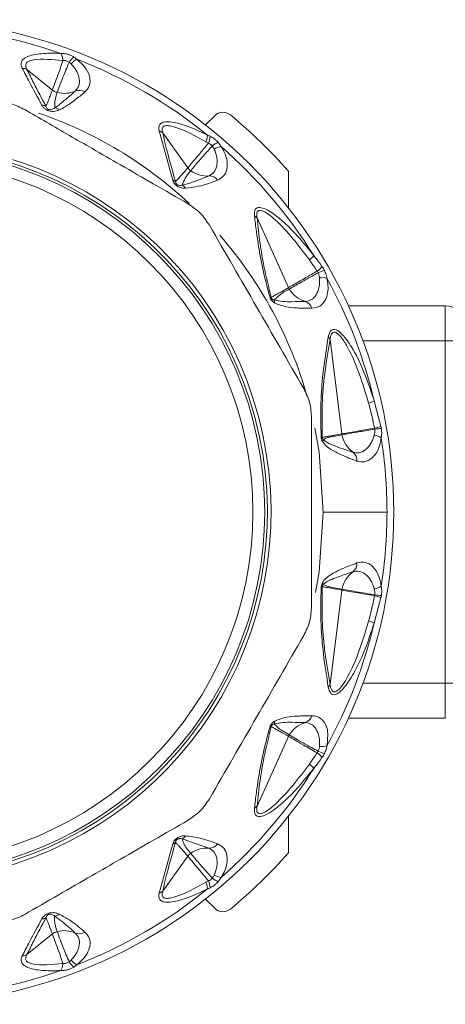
# Model space of a CAD drawing. Header units: millimetres. Extents: x -447 to 1924, y -61 to 422.
# Tile 14 of 60: x -81 to -63, y 379 to 421. Entities that reach past the tile are written whole.
import ezdxf

# ---------------------------------------------------------------- set-up
doc = ezdxf.new("R2010")
doc.units = ezdxf.units.MM

# ---------------------------------------------------------------- blocks, each defined once
blk = doc.blocks.new('Drawing View1')
at = {"color": 7, "linetype": 'Continuous', "lineweight": 18}
for p, q in [((124.67, 9.263), (123.587, 10.142)), ((131.197, 7.776), (131.59, 8.17)), ((129.801, 5.425), (129.221, 7.521)), ((130.445, 5.946), (129.374, 7.434)), ((134.732, 4.241), (134.732, 5.804)), ((134.737, 0.835), (133.394, 3.81)), ((137.288, 0.065), (141.421, 0.065)), ((141.421, 0.065), (141.421, -1.435)), ((137.014, -5.406), (136.508, -1.372)), ((137.911, -1.435), (141.421, -1.435)), ((142.221, -1.435), (141.421, -1.435)), ((141.421, -1.435), (141.421, -16.035)), ((138.387, -3.997), (138.68, -5.084)), ((136.221, -8.735), (138.936, -8.735)), ((136.508, -16.098), (137.014, -12.064)), ((138.68, -12.386), (138.387, -13.473)), ((137.911, -16.035), (141.421, -16.035)), ((141.421, -16.035), (141.421, -17.535)), ((142.221, -16.035), (141.421, -16.035)), ((137.288, -17.535), (141.421, -17.535)), ((134.737, -18.305), (133.394, -21.28)), ((134.732, -23.274), (134.732, -21.711)), ((131.341, -23.071), (130.208, -22.679)), ((129.801, -22.895), (129.221, -24.991)), ((130.445, -23.416), (129.374, -24.904)), ((131.59, -25.64), (131.197, -25.246)), ((124.67, -26.733), (123.587, -27.612))]:
    blk.add_line(p, q, dxfattribs=at)
at = {"color": 7, "linetype": 'Continuous', "lineweight": 18, "flags": 128}
for points in [[(136.221, -8.735), (136.038, -6.173), (135.861, -5.153)], [(135.889, -12.175), (136.038, -11.297), (136.221, -8.735)]]:
    blk.add_lwpolyline(points, dxfattribs=at)
at = {"color": 7, "linetype": 'Continuous', "lineweight": 18}
for radius in [15.5, 15]:
    blk.add_circle((118.221, -8.735), radius, dxfattribs=at)
for centre, radius, start, end in [((118.221, -8.735), 21, 270, 180), ((118.221, -8.735), 20.715, 70.7909, 88.7924), ((126.171, 9.961), 0.925, 129.5889, 148.2249), ((126.055, 9.896), 0.761, 116.5758, 140.5903), ((118.221, -8.735), 20.715, 50.9198, 68.7924), ((123.376, 9.751), 0.444, 61.635, 88.6537), ((125.809, 8.802), 0.452, 57.0824, 111.0736), ((125.172, 10.284), 1.162, 255.3904, 294.1143), ((124.207, 8.208), 0.417, 63.1273, 87.8975), ((124.719, 8.079), 0.427, 53.4449, 82.7909), ((118.221, -8.735), 18, 46.9592, 71.0059), ((131.944, 7.816), 0.5, 50.3376, 135), ((118.221, -8.735), 22, 41.3647, 50.3376), ((129.093, 7.118), 0.423, 48.3487, 72.4435), ((130.476, 7.37), 0.805, 337.352, 358.2718), ((130.6, 7.335), 0.796, 335.0575, 357.1112), ((118.221, -8.735), 15.768, 285, 105), ((118.221, -8.735), 15.612, 285, 105), ((132.224, 6.037), 1.116, 116.1355, 131.2401), ((131.955, 6.093), 0.761, 96.5757, 120.5903), ((118.221, -8.735), 20.715, 31.8676, 48.7924), ((131.258, 6.765), 1.168, 233.8038, 274.0521), ((131.349, 5.149), 0.452, 37.0824, 91.0736), ((129.693, 5.069), 0.372, 51.6841, 73.0823), ((129.992, 4.856), 0.413, 31.8044, 58.5199), ((133.108, 3.56), 0.379, 41.0953, 61.7317), ((118.221, -8.735), 18, 15.8753, 40.9986), ((134.711, 3.129), 1.441, 309.5516, 319.9201), ((135.049, 2.809), 1.559, 305.5589, 316.1412), ((137.098, -0.733), 2.461, 109.8898, 116.5421), ((136.198, 0.502), 0.761, 76.5756, 100.5902), ((118.221, -8.735), 20.715, 13.2231, 28.7924), ((133.884, 0.22), 0.238, 59.937, 76.7519), ((135.778, 1.379), 1.177, 211.0277, 253.9434), ((133.81, 0.158), 0.344, 3.5806, 24.3894), ((135.306, -0.179), 0.452, 17.0824, 71.0736), ((141.421, -0.735), 0.8, 0, 90), ((136.172, -1.529), 0.371, 24.9775, 45.1315), ((137.475, -2.025), 2.173, 288.1662, 294.8225), ((137.537, -5.341), 0.527, 187.1471, 190.9644), ((138.181, -5.234), 1.179, 190.1165, 233.9079), ((138.273, -6.204), 0.761, 56.5758, 80.5903), ((137.745, -2.237), 2.997, 282.7357, 288.1829), ((139.108, -9.976), 4.825, 94.8986, 98.2754), ((136.066, -5.761), 0.241, 62.5119, 75.0672), ((135.943, -5.601), 0.274, 332.8552, 351.1806), ((118.221, -8.735), 20.715, 0, 8.7924), ((137.202, -6.538), 0.452, 357.0824, 51.0736), ((118.221, -8.735), 20.715, 351.2076, 0), ((137.202, -10.932), 0.452, 308.9264, 2.9176), ((138.181, -12.237), 1.179, 126.0921, 169.8835), ((135.943, -11.87), 0.274, 8.8197, 27.1446), ((136.066, -11.709), 0.241, 284.9328, 297.4882), ((137.537, -12.13), 0.527, 169.0389, 172.8561), ((138.273, -11.266), 0.761, 279.4098, 303.4244), ((137.745, -15.234), 2.997, 71.8172, 77.2643), ((139.108, -7.494), 4.825, 261.7246, 265.1014), ((137.475, -15.446), 2.173, 65.1775, 71.8338), ((118.221, -8.735), 20.715, 331.2076, 346.7769), ((136.172, -15.941), 0.371, 314.8685, 335.0225), ((135.306, -17.292), 0.452, 288.9264, 342.9176), ((133.884, -17.69), 0.238, 283.2482, 300.0631), ((133.81, -17.628), 0.344, 335.6121, 356.4181), ((135.778, -18.85), 1.177, 106.0566, 148.9724), ((135.217, -18.522), 0.527, 148.0752, 155.7129), ((136.198, -17.972), 0.761, 259.4097, 283.4244), ((135.049, -20.279), 1.559, 43.8593, 54.4406), ((137.098, -16.738), 2.461, 243.4578, 250.1102), ((118.221, -8.735), 20.715, 311.2076, 328.1324), ((134.711, -20.599), 1.441, 40.0799, 50.4484), ((133.108, -21.03), 0.379, 298.2682, 318.9047), ((129.992, -22.327), 0.413, 301.4786, 328.1961), ((129.693, -22.539), 0.372, 286.9177, 308.3159), ((131.258, -24.235), 1.168, 85.9479, 126.1962), ((131.349, -22.619), 0.452, 268.9264, 322.9176), ((118.221, -8.735), 22, 309.6624, 318.6353), ((132.224, -23.507), 1.116, 228.7599, 243.8644), ((131.955, -23.564), 0.761, 239.4098, 263.4244), ((130.476, -24.84), 0.805, 1.7282, 22.648), ((130.6, -24.805), 0.796, 2.889, 24.9426), ((118.221, -8.735), 20.715, 291.2076, 309.0802), ((129.093, -24.588), 0.423, 287.5565, 311.6513), ((124.719, -25.549), 0.427, 277.2081, 306.5557), ((131.944, -25.286), 0.5, 225, 309.6624), ((124.207, -25.678), 0.417, 272.1025, 296.8728), ((125.172, -27.754), 1.162, 65.8857, 104.6096), ((125.809, -26.272), 0.452, 248.9264, 302.9176), ((123.376, -27.222), 0.444, 271.3463, 298.365), ((126.171, -27.431), 0.925, 211.775, 230.411), ((126.055, -27.367), 0.761, 219.4098, 243.4244), ((118.221, -8.735), 20.715, 271.2076, 289.209)]:
    blk.add_arc(centre, radius, start, end, dxfattribs=at)
for points, knots in [([(123.386, 10.195), (123.364, 10.249), (123.321, 10.357), (123.353, 10.508), (123.482, 10.638), (123.805, 10.775), (124.347, 10.843), (124.816, 10.832), (125.037, 10.827)], [0, 0, 0, 0, 0.1036523, 0.2038498, 0.3141847, 0.4406615, 0.7373736, 1, 1, 1, 1]), ([(123.587, 10.142), (123.563, 10.19), (123.517, 10.283), (123.539, 10.408), (123.656, 10.501), (124.13, 10.62), (124.671, 10.564), (125.12, 10.518)], [0, 0, 0, 0, 0.097572, 0.186101, 0.286324, 0.407959, 1, 1, 1, 1]), ([(124.67, 9.263), (124.701, 9.348), (124.758, 9.503), (124.915, 9.935), (125.046, 10.306), (125.12, 10.518)], [0, 0, 0, 0, 0.342164, 0.623264, 1, 1, 1, 1]), ([(125.037, 10.827), (125.06, 10.779), (125.102, 10.693), (125.115, 10.572), (125.12, 10.518)], [0, 0, 0, 0, 0.559299, 1, 1, 1, 1]), ([(125.037, 10.827), (125.085, 10.826), (125.18, 10.825), (125.328, 10.79), (125.466, 10.739), (125.542, 10.696), (125.582, 10.674)], [0, 0, 0, 0, 0.273675, 0.544486, 0.766897, 1, 1, 1, 1]), ([(125.12, 10.518), (125.142, 10.521), (125.186, 10.526), (125.258, 10.513), (125.326, 10.488), (125.365, 10.462), (125.385, 10.448)], [0, 0, 0, 0, 0.255573, 0.503234, 0.749597, 1, 1, 1, 1]), ([(125.582, 10.674), (125.608, 10.657), (125.655, 10.626), (125.697, 10.592), (125.715, 10.577)], [0, 0, 0, 0, 0.55931, 1, 1, 1, 1]), ([(125.715, 10.577), (125.834, 10.472), (126.101, 10.238), (126.285, 9.83), (126.289, 9.447), (126.128, 9.264), (126.055, 9.181)], [0, 0, 0, 0, 0.209172, 0.469256, 0.760695, 1, 1, 1, 1]), ([(124.222, 8.625), (124.041, 8.954), (123.749, 9.485), (123.486, 9.999), (123.386, 10.195)], [0, 0, 0, 0, 0.620107, 1, 1, 1, 1]), ([(124.395, 8.58), (124.22, 8.907), (123.937, 9.435), (123.683, 9.947), (123.587, 10.142)], [0, 0, 0, 0, 0.619883, 1, 1, 1, 1]), ([(124.879, 9.159), (124.907, 9.241), (124.963, 9.398), (125.126, 9.842), (125.291, 10.23), (125.385, 10.448)], [0, 0, 0, 0, 0.321949, 0.6179, 1, 1, 1, 1]), ([(125.385, 10.448), (125.401, 10.436), (125.43, 10.414), (125.456, 10.39), (125.467, 10.38)], [0, 0, 0, 0, 0.555851, 1, 1, 1, 1]), ([(125.467, 10.38), (125.515, 10.327), (125.613, 10.22), (125.747, 9.996), (125.838, 9.724), (125.822, 9.432), (125.705, 9.293), (125.647, 9.223)], [0, 0, 0, 0, 0.117159, 0.239896, 0.491308, 0.745636, 1, 1, 1, 1]), ([(124.395, 8.58), (124.417, 8.627), (124.461, 8.721), (124.523, 8.878), (124.593, 9.058), (124.643, 9.191), (124.67, 9.263)], [0, 0, 0, 0, 0.21465, 0.427263, 0.688154, 1, 1, 1, 1]), ([(124.879, 9.159), (124.837, 9.173), (124.761, 9.196), (124.698, 9.242), (124.67, 9.263)], [0, 0, 0, 0, 0.559728, 1, 1, 1, 1]), ([(124.772, 8.503), (124.769, 8.601), (124.762, 8.815), (124.838, 9.038), (124.879, 9.159)], [0, 0, 0, 0, 0.455709, 1, 1, 1, 1]), ([(125.647, 9.223), (125.526, 9.115), (125.346, 8.954), (125.112, 8.757), (124.944, 8.622), (124.83, 8.543), (124.772, 8.503)], [0, 0, 0, 0, 0.425602, 0.634107, 0.812726, 1, 1, 1, 1]), ([(126.055, 9.181), (125.917, 9.067), (125.712, 8.896), (125.426, 8.688), (125.212, 8.543), (125.055, 8.463), (124.973, 8.422)], [0, 0, 0, 0, 0.420929, 0.628617, 0.808166, 1, 1, 1, 1]), ([(123.49, 8.43), (123.8, 8.251), (124.429, 7.888), (125.395, 7.331), (126.446, 6.724), (127.641, 6.033), (129.009, 5.244), (129.96, 4.695), (130.452, 4.411)], [0, 0, 0, 0, 0.135419, 0.274991, 0.415244, 0.585607, 0.785782, 1, 1, 1, 1]), ([(124.973, 8.422), (124.931, 8.405), (124.855, 8.374), (124.724, 8.35), (124.594, 8.353), (124.465, 8.389), (124.359, 8.453), (124.278, 8.534), (124.242, 8.593), (124.222, 8.625)], [0, 0, 0, 0, 0.1952, 0.351587, 0.494569, 0.605688, 0.718068, 0.846595, 1, 1, 1, 1]), ([(124.772, 8.503), (124.732, 8.475), (124.682, 8.44), (124.588, 8.421), (124.54, 8.422), (124.504, 8.433), (124.483, 8.442), (124.465, 8.454), (124.438, 8.48), (124.412, 8.523), (124.401, 8.559), (124.395, 8.58)], [0, 0, 0, 0, 0.3888533, 0.4911394, 0.5781016, 0.6070597, 0.6356285, 0.6659115, 0.7003157, 0.8247631, 1, 1, 1, 1]), ([(129.221, 7.521), (129.211, 7.583), (129.192, 7.703), (129.263, 7.84), (129.429, 7.915), (129.794, 7.917), (130.439, 7.74), (130.978, 7.487), (131.28, 7.345)], [0, 0, 0, 0, 0.0942, 0.182499, 0.278775, 0.389657, 0.657979, 1, 1, 1, 1]), ([(129.374, 7.434), (129.361, 7.491), (129.341, 7.573), (129.362, 7.657), (129.396, 7.703), (129.452, 7.735), (129.562, 7.755), (129.863, 7.712), (130.446, 7.481), (130.937, 7.213), (131.218, 7.06)], [0, 0, 0, 0, 0.088148, 0.127362, 0.165638, 0.20809, 0.253003, 0.357761, 0.633199, 1, 1, 1, 1]), ([(129.924, 5.361), (129.812, 5.744), (129.603, 6.457), (129.447, 7.126), (129.374, 7.434)], [0, 0, 0, 0, 0.53826, 1, 1, 1, 1]), ([(131.28, 7.345), (131.301, 7.336), (131.34, 7.32), (131.378, 7.302), (131.395, 7.295)], [0, 0, 0, 0, 0.558376, 1, 1, 1, 1]), ([(131.395, 7.295), (131.453, 7.263), (131.543, 7.214), (131.657, 7.119), (131.707, 7.065), (131.732, 7.038)], [0, 0, 0, 0, 0.482193, 0.740263, 1, 1, 1, 1]), ([(130.445, 5.946), (130.493, 6.003), (130.579, 6.105), (130.773, 6.337), (131.007, 6.617), (131.2, 6.852), (131.321, 6.999)], [0, 0, 0, 0, 0.28629, 0.510661, 0.69222, 1, 1, 1, 1]), ([(130.569, 5.823), (130.617, 5.882), (130.703, 5.986), (130.904, 6.222), (131.145, 6.505), (131.356, 6.733), (131.488, 6.876)], [0, 0, 0, 0, 0.287161, 0.511571, 0.692984, 1, 1, 1, 1]), ([(131.218, 7.06), (131.237, 7.049), (131.272, 7.029), (131.306, 7.008), (131.321, 6.999)], [0, 0, 0, 0, 0.557314, 1, 1, 1, 1]), ([(131.321, 6.999), (131.356, 6.984), (131.42, 6.955), (131.467, 6.901), (131.488, 6.876)], [0, 0, 0, 0, 0.541687, 1, 1, 1, 1]), ([(131.568, 6.749), (131.595, 6.683), (131.65, 6.549), (131.7, 6.293), (131.692, 6.006), (131.577, 5.737), (131.42, 5.646), (131.341, 5.601)], [0, 0, 0, 0, 0.117118, 0.239833, 0.491188, 0.745502, 1, 1, 1, 1]), ([(131.488, 6.876), (131.506, 6.852), (131.536, 6.81), (131.558, 6.767), (131.568, 6.749)], [0, 0, 0, 0, 0.574767, 1, 1, 1, 1]), ([(131.868, 6.849), (131.921, 6.759), (132.037, 6.564), (132.122, 6.26), (132.136, 5.927), (132.026, 5.601), (131.818, 5.483), (131.71, 5.421)], [0, 0, 0, 0, 0.136663, 0.294577, 0.479617, 0.72985, 1, 1, 1, 1]), ([(131.732, 7.038), (131.762, 7.002), (131.814, 6.94), (131.852, 6.876), (131.868, 6.849)], [0, 0, 0, 0, 0.579744, 1, 1, 1, 1]), ([(129.924, 5.361), (129.962, 5.4), (130.04, 5.479), (130.159, 5.615), (130.295, 5.77), (130.392, 5.884), (130.445, 5.946)], [0, 0, 0, 0, 0.2134593, 0.4293792, 0.6901911, 1, 1, 1, 1]), ([(130.569, 5.823), (130.543, 5.843), (130.496, 5.879), (130.461, 5.926), (130.445, 5.946)], [0, 0, 0, 0, 0.559847, 1, 1, 1, 1]), ([(130.208, 5.209), (130.244, 5.31), (130.324, 5.529), (130.483, 5.72), (130.569, 5.823)], [0, 0, 0, 0, 0.460533, 1, 1, 1, 1]), ([(131.341, 5.601), (131.18, 5.536), (130.943, 5.441), (130.638, 5.331), (130.424, 5.259), (130.281, 5.226), (130.208, 5.209)], [0, 0, 0, 0, 0.429633, 0.636413, 0.813229, 1, 1, 1, 1]), ([(130.343, 5.074), (130.305, 5.075), (130.237, 5.077), (130.133, 5.099), (130.044, 5.134), (129.962, 5.185), (129.889, 5.254), (129.832, 5.34), (129.812, 5.396), (129.801, 5.425)], [0, 0, 0, 0, 0.2026743, 0.3639009, 0.4931688, 0.5944464, 0.7169049, 0.8527137, 1, 1, 1, 1]), ([(130.208, 5.209), (130.182, 5.204), (130.138, 5.195), (130.072, 5.197), (130.02, 5.211), (129.984, 5.232), (129.966, 5.249), (129.951, 5.267), (129.938, 5.29), (129.927, 5.324), (129.925, 5.346), (129.924, 5.361)], [0, 0, 0, 0, 0.274116, 0.463193, 0.592982, 0.653123, 0.685145, 0.720858, 0.783468, 0.856593, 1, 1, 1, 1]), ([(131.71, 5.421), (131.446, 5.321), (131.028, 5.161), (130.528, 5.098), (130.343, 5.074)], [0, 0, 0, 0, 0.629625, 1, 1, 1, 1]), ([(133.287, 3.894), (133.284, 3.948), (133.278, 4.051), (133.312, 4.171), (133.389, 4.246), (133.608, 4.276), (134.049, 4.042), (134.586, 3.595), (135.192, 2.983), (135.585, 2.489), (135.814, 2.202)], [0, 0, 0, 0, 0.054232, 0.103303, 0.150337, 0.200897, 0.369635, 0.542742, 0.734318, 1, 1, 1, 1]), ([(133.939, 0.451), (133.844, 0.806), (133.645, 1.554), (133.479, 2.466), (133.36, 3.254), (133.312, 3.677), (133.287, 3.894)], [0, 0, 0, 0, 0.283427, 0.598157, 0.79281, 1, 1, 1, 1]), ([(133.394, 3.81), (133.387, 3.861), (133.376, 3.955), (133.396, 4.068), (133.456, 4.134), (133.559, 4.138), (133.694, 4.088), (133.902, 3.961), (134.613, 3.367), (135.166, 2.633), (135.629, 2.018)], [0, 0, 0, 0, 0.051613, 0.09536, 0.137319, 0.180165, 0.228028, 0.285272, 0.402314, 1, 1, 1, 1]), ([(134.003, 0.425), (133.89, 0.873), (133.688, 1.674), (133.506, 2.79), (133.433, 3.449), (133.394, 3.81)], [0, 0, 0, 0, 0.364986, 0.653176, 1, 1, 1, 1]), ([(131.367, 3.496), (132.036, 2.336), (133.376, 0.016), (134.716, -2.305), (135.386, -3.466)], [0, 0, 0, 0, 0.499632, 1, 1, 1, 1]), ([(135.814, 2.202), (135.882, 2.116), (136.005, 1.961), (136.121, 1.8), (136.172, 1.729)], [0, 0, 0, 0, 0.555292, 1, 1, 1, 1]), ([(135.629, 2.018), (135.69, 1.931), (135.801, 1.774), (135.908, 1.613), (135.955, 1.541)], [0, 0, 0, 0, 0.554562, 1, 1, 1, 1]), ([(136.172, 1.729), (136.19, 1.702), (136.223, 1.655), (136.249, 1.604), (136.261, 1.581)], [0, 0, 0, 0, 0.560194, 1, 1, 1, 1]), ([(134.737, 0.835), (134.805, 0.874), (134.927, 0.944), (135.203, 1.104), (135.527, 1.291), (135.791, 1.445), (135.955, 1.541)], [0, 0, 0, 0, 0.294538, 0.521008, 0.701872, 1, 1, 1, 1]), ([(134.77, 0.773), (134.839, 0.813), (134.96, 0.884), (135.238, 1.043), (135.563, 1.229), (135.831, 1.377), (135.999, 1.469)], [0, 0, 0, 0, 0.294643, 0.521096, 0.701932, 1, 1, 1, 1]), ([(135.955, 1.541), (135.964, 1.528), (135.981, 1.505), (135.993, 1.48), (135.999, 1.469)], [0, 0, 0, 0, 0.560007, 1, 1, 1, 1]), ([(135.999, 1.469), (136.015, 1.427), (136.045, 1.354), (136.054, 1.281), (136.059, 1.25)], [0, 0, 0, 0, 0.571169, 1, 1, 1, 1]), ([(136.261, 1.581), (136.291, 1.515), (136.343, 1.4), (136.366, 1.289), (136.375, 1.242)], [0, 0, 0, 0, 0.5787259, 1, 1, 1, 1]), ([(136.059, 1.25), (136.062, 1.179), (136.068, 1.034), (136.027, 0.776), (135.922, 0.509), (135.722, 0.296), (135.542, 0.264), (135.453, 0.249)], [0, 0, 0, 0, 0.117122, 0.23984, 0.491204, 0.745529, 1, 1, 1, 1]), ([(136.375, 1.242), (136.394, 1.138), (136.436, 0.913), (136.411, 0.595), (136.307, 0.274), (136.09, 0.012), (135.856, -0.026), (135.738, -0.046)], [0, 0, 0, 0, 0.137707, 0.297654, 0.485766, 0.740451, 1, 1, 1, 1]), ([(134.153, 0.18), (134.127, 0.197), (134.081, 0.228), (134.025, 0.287), (133.987, 0.34), (133.958, 0.393), (133.946, 0.431), (133.939, 0.451)], [0, 0, 0, 0, 0.303841, 0.543349, 0.671179, 0.821746, 1, 1, 1, 1]), ([(134.003, 0.425), (134.053, 0.451), (134.15, 0.501), (134.308, 0.591), (134.504, 0.701), (134.652, 0.786), (134.737, 0.835)], [0, 0, 0, 0, 0.199401, 0.389589, 0.65075, 1, 1, 1, 1]), ([(134.123, 0.3), (134.109, 0.306), (134.085, 0.315), (134.053, 0.337), (134.033, 0.357), (134.021, 0.374), (134.013, 0.391), (134.006, 0.408), (134.004, 0.419), (134.003, 0.425)], [0, 0, 0, 0, 0.3366966, 0.5652326, 0.6587129, 0.7523062, 0.8216938, 0.9026669, 1, 1, 1, 1]), ([(134.123, 0.3), (134.199, 0.377), (134.388, 0.566), (134.627, 0.696), (134.77, 0.773)], [0, 0, 0, 0, 0.404874, 1, 1, 1, 1]), ([(134.77, 0.773), (134.763, 0.784), (134.751, 0.804), (134.741, 0.826), (134.737, 0.835)], [0, 0, 0, 0, 0.559976, 1, 1, 1, 1]), ([(135.453, 0.249), (135.258, 0.244), (134.931, 0.236), (134.496, 0.231), (134.243, 0.278), (134.123, 0.3)], [0, 0, 0, 0, 0.4373839, 0.7346037, 1, 1, 1, 1]), ([(135.738, -0.046), (135.522, -0.042), (135.158, -0.036), (134.641, -0.007), (134.313, 0.119), (134.153, 0.18)], [0, 0, 0, 0, 0.427707, 0.722359, 1, 1, 1, 1]), ([(136.434, -1.266), (136.447, -1.208), (136.471, -1.099), (136.542, -0.985), (136.64, -0.931), (136.802, -0.957), (137.031, -1.142), (137.33, -1.525), (137.666, -2.108), (138.049, -2.954), (138.264, -3.618), (138.387, -3.997)], [0, 0, 0, 0, 0.053488, 0.101165, 0.145724, 0.192526, 0.283011, 0.383772, 0.541991, 0.738283, 1, 1, 1, 1]), ([(136.508, -1.372), (136.517, -1.316), (136.535, -1.213), (136.589, -1.101), (136.669, -1.05), (136.774, -1.075), (136.894, -1.171), (137.07, -1.383), (137.606, -2.283), (137.904, -3.268), (138.152, -4.089)], [0, 0, 0, 0, 0.051327, 0.09442, 0.134349, 0.174419, 0.220939, 0.27713, 0.398157, 1, 1, 1, 1]), ([(136.128, -5.528), (136.118, -5.033), (136.097, -4.091), (136.211, -2.658), (136.351, -1.786), (136.434, -1.266)], [0, 0, 0, 0, 0.308412, 0.587789, 1, 1, 1, 1]), ([(136.178, -5.547), (136.17, -5.008), (136.155, -3.991), (136.295, -2.613), (136.434, -1.806), (136.508, -1.372)], [0, 0, 0, 0, 0.3425593, 0.6462348, 1, 1, 1, 1]), ([(138.152, -4.089), (138.203, -4.282), (138.295, -4.636), (138.371, -4.995), (138.406, -5.16)], [0, 0, 0, 0, 0.543046, 1, 1, 1, 1]), ([(135.721, -4.716), (135.721, -6.055), (135.721, -8.735), (135.721, -11.414), (135.721, -12.754)], [0, 0, 0, 0, 0.499933, 1, 1, 1, 1]), ([(136.178, -5.547), (136.238, -5.538), (136.349, -5.521), (136.528, -5.49), (136.747, -5.453), (136.915, -5.423), (137.014, -5.406)], [0, 0, 0, 0, 0.215335, 0.398234, 0.642077, 1, 1, 1, 1]), ([(136.214, -5.643), (136.264, -5.616), (136.365, -5.564), (136.543, -5.533), (136.76, -5.488), (136.923, -5.458), (137.02, -5.441)], [0, 0, 0, 0, 0.2016548, 0.4049185, 0.6470499, 1, 1, 1, 1]), ([(137.014, -5.406), (137.112, -5.389), (137.287, -5.358), (137.775, -5.272), (138.179, -5.2), (138.406, -5.16)], [0, 0, 0, 0, 0.351286, 0.635427, 1, 1, 1, 1]), ([(137.02, -5.441), (137.121, -5.423), (137.302, -5.391), (137.795, -5.304), (138.194, -5.237), (138.414, -5.201)], [0, 0, 0, 0, 0.361519, 0.649049, 1, 1, 1, 1]), ([(138.398, -5.453), (138.376, -5.521), (138.333, -5.659), (138.206, -5.887), (138.016, -6.102), (137.755, -6.234), (137.576, -6.202), (137.486, -6.187)], [0, 0, 0, 0, 0.117161, 0.239899, 0.491313, 0.74564, 1, 1, 1, 1]), ([(138.414, -5.201), (138.417, -5.249), (138.423, -5.337), (138.406, -5.417), (138.398, -5.453)], [0, 0, 0, 0, 0.543645, 1, 1, 1, 1]), ([(138.406, -5.16), (138.408, -5.167), (138.411, -5.181), (138.413, -5.195), (138.414, -5.201)], [0, 0, 0, 0, 0.560002, 1, 1, 1, 1]), ([(138.68, -5.084), (138.684, -5.099), (138.69, -5.127), (138.694, -5.156), (138.696, -5.168)], [0, 0, 0, 0, 0.560051, 1, 1, 1, 1]), ([(138.696, -5.168), (138.704, -5.246), (138.719, -5.387), (138.701, -5.512), (138.693, -5.569)], [0, 0, 0, 0, 0.552011, 1, 1, 1, 1]), ([(136.187, -5.726), (136.171, -5.694), (136.15, -5.65), (136.133, -5.579), (136.13, -5.546), (136.128, -5.528)], [0, 0, 0, 0, 0.527893, 0.7496455, 1, 1, 1, 1]), ([(136.214, -5.643), (136.208, -5.636), (136.198, -5.623), (136.187, -5.601), (136.181, -5.581), (136.178, -5.564), (136.178, -5.553), (136.178, -5.547)], [0, 0, 0, 0, 0.312066, 0.577689, 0.709478, 0.846396, 1, 1, 1, 1]), ([(137.654, -6.561), (137.428, -6.478), (137.059, -6.343), (136.618, -6.115), (136.347, -5.939), (136.234, -5.789), (136.187, -5.726)], [0, 0, 0, 0, 0.456555, 0.748856, 0.894627, 1, 1, 1, 1]), ([(137.486, -6.187), (137.28, -6.12), (136.945, -6.011), (136.562, -5.854), (136.344, -5.757), (136.25, -5.675), (136.214, -5.643)], [0, 0, 0, 0, 0.470738, 0.766879, 0.908603, 1, 1, 1, 1]), ([(138.693, -5.569), (138.661, -5.725), (138.591, -6.075), (138.328, -6.438), (137.999, -6.631), (137.761, -6.583), (137.654, -6.561)], [0, 0, 0, 0, 0.2100777, 0.4720648, 0.7629125, 1, 1, 1, 1]), ([(136.187, -11.744), (136.214, -11.703), (136.275, -11.614), (136.43, -11.478), (136.678, -11.318), (137.105, -11.113), (137.441, -10.988), (137.654, -10.909)], [0, 0, 0, 0, 0.063949, 0.139633, 0.317237, 0.568463, 1, 1, 1, 1]), ([(137.654, -10.909), (137.771, -10.887), (138.011, -10.841), (138.336, -11.043), (138.591, -11.396), (138.661, -11.744), (138.693, -11.901)], [0, 0, 0, 0, 0.259149, 0.531128, 0.788083, 1, 1, 1, 1]), ([(136.214, -11.828), (136.263, -11.787), (136.384, -11.688), (136.614, -11.595), (136.985, -11.446), (137.291, -11.347), (137.486, -11.283)], [0, 0, 0, 0, 0.12348, 0.298954, 0.554672, 1, 1, 1, 1]), ([(137.486, -11.283), (137.576, -11.268), (137.755, -11.236), (138.016, -11.368), (138.206, -11.583), (138.333, -11.811), (138.376, -11.949), (138.398, -12.017)], [0, 0, 0, 0, 0.25439, 0.508653, 0.760076, 0.882848, 1, 1, 1, 1]), ([(136.128, -11.942), (136.13, -11.926), (136.133, -11.892), (136.149, -11.82), (136.172, -11.775), (136.187, -11.744)], [0, 0, 0, 0, 0.222827, 0.488483, 1, 1, 1, 1]), ([(136.434, -16.204), (136.359, -15.743), (136.227, -14.918), (136.099, -13.506), (136.118, -12.492), (136.128, -11.942)], [0, 0, 0, 0, 0.366467, 0.656613, 1, 1, 1, 1]), ([(136.508, -16.098), (136.431, -15.646), (136.292, -14.838), (136.155, -13.456), (136.17, -12.461), (136.178, -11.923)], [0, 0, 0, 0, 0.368099, 0.658336, 1, 1, 1, 1]), ([(136.178, -11.923), (136.178, -11.918), (136.178, -11.908), (136.181, -11.89), (136.187, -11.869), (136.199, -11.847), (136.208, -11.834), (136.214, -11.828)], [0, 0, 0, 0, 0.132574, 0.271467, 0.437835, 0.686829, 1, 1, 1, 1]), ([(137.014, -12.064), (136.874, -12.04), (136.677, -12.005), (136.43, -11.963), (136.291, -11.939), (136.21, -11.928), (136.178, -11.923)], [0, 0, 0, 0, 0.5028072, 0.7085926, 0.8855603, 1, 1, 1, 1]), ([(137.02, -12.029), (136.904, -12.007), (136.713, -11.97), (136.437, -11.925), (136.29, -11.861), (136.214, -11.828)], [0, 0, 0, 0, 0.426007, 0.700145, 1, 1, 1, 1]), ([(138.406, -12.311), (138.307, -12.293), (138.061, -12.249), (137.69, -12.183), (137.279, -12.111), (137.111, -12.081), (137.014, -12.064)], [0, 0, 0, 0, 0.155639, 0.387571, 0.650535, 1, 1, 1, 1]), ([(138.414, -12.269), (138.314, -12.253), (138.067, -12.213), (137.696, -12.148), (137.285, -12.077), (137.116, -12.047), (137.02, -12.029)], [0, 0, 0, 0, 0.155657, 0.38755, 0.650476, 1, 1, 1, 1]), ([(138.398, -12.017), (138.406, -12.058), (138.423, -12.138), (138.417, -12.226), (138.414, -12.269)], [0, 0, 0, 0, 0.510723, 1, 1, 1, 1]), ([(138.693, -11.901), (138.702, -11.974), (138.719, -12.101), (138.703, -12.242), (138.696, -12.302)], [0, 0, 0, 0, 0.572072, 1, 1, 1, 1]), ([(138.406, -12.311), (138.364, -12.506), (138.288, -12.865), (138.195, -13.219), (138.152, -13.381)], [0, 0, 0, 0, 0.542941, 1, 1, 1, 1]), ([(138.414, -12.269), (138.412, -12.277), (138.41, -12.291), (138.407, -12.305), (138.406, -12.311)], [0, 0, 0, 0, 0.5597797, 1, 1, 1, 1]), ([(138.696, -12.302), (138.693, -12.318), (138.689, -12.346), (138.683, -12.374), (138.68, -12.386)], [0, 0, 0, 0, 0.559761, 1, 1, 1, 1]), ([(138.152, -13.381), (137.883, -14.285), (137.572, -15.329), (136.985, -16.201), (136.838, -16.348), (136.741, -16.407), (136.655, -16.415), (136.585, -16.362), (136.534, -16.253), (136.517, -16.152), (136.508, -16.098)], [0, 0, 0, 0, 0.6561977, 0.7575874, 0.7997918, 0.836227, 0.8716715, 0.9077771, 0.9500143, 1, 1, 1, 1]), ([(138.387, -13.473), (138.252, -13.887), (138.011, -14.625), (137.56, -15.579), (137.176, -16.175), (136.89, -16.447), (136.742, -16.528), (136.624, -16.533), (136.536, -16.479), (136.47, -16.367), (136.446, -16.26), (136.434, -16.204)], [0, 0, 0, 0, 0.285538, 0.509527, 0.703242, 0.765072, 0.819711, 0.859429, 0.901399, 0.9481, 1, 1, 1, 1]), ([(135.386, -14.004), (134.716, -15.165), (133.376, -17.486), (132.036, -19.806), (131.367, -20.966)], [0, 0, 0, 0, 0.500234, 1, 1, 1, 1]), ([(135.738, -17.424), (135.528, -17.428), (135.173, -17.434), (134.657, -17.461), (134.322, -17.587), (134.153, -17.65)], [0, 0, 0, 0, 0.415711, 0.705132, 1, 1, 1, 1]), ([(136.375, -18.712), (136.4, -18.474), (136.452, -17.98), (136.212, -17.599), (135.956, -17.444), (135.803, -17.43), (135.738, -17.424)], [0, 0, 0, 0, 0.323235, 0.671392, 0.858958, 1, 1, 1, 1]), ([(133.939, -17.921), (133.844, -18.276), (133.645, -19.025), (133.479, -19.938), (133.36, -20.726), (133.312, -21.147), (133.287, -21.364)], [0, 0, 0, 0, 0.2837068, 0.5987607, 0.793171, 1, 1, 1, 1]), ([(134.003, -17.896), (133.89, -18.344), (133.688, -19.145), (133.506, -20.261), (133.433, -20.92), (133.394, -21.28)], [0, 0, 0, 0, 0.365567, 0.653732, 1, 1, 1, 1]), ([(134.153, -17.65), (134.126, -17.668), (134.078, -17.701), (134.021, -17.761), (133.984, -17.815), (133.957, -17.865), (133.945, -17.901), (133.939, -17.921)], [0, 0, 0, 0, 0.317365, 0.562223, 0.68531, 0.828098, 1, 1, 1, 1]), ([(134.123, -17.771), (134.108, -17.776), (134.083, -17.786), (134.051, -17.809), (134.031, -17.83), (134.02, -17.846), (134.012, -17.862), (134.006, -17.879), (134.004, -17.89), (134.003, -17.896)], [0, 0, 0, 0, 0.350592, 0.583117, 0.673422, 0.761724, 0.827666, 0.905665, 1, 1, 1, 1]), ([(134.737, -18.305), (134.617, -18.236), (134.444, -18.137), (134.23, -18.017), (134.106, -17.948), (134.034, -17.911), (134.003, -17.896)], [0, 0, 0, 0, 0.493755, 0.710629, 0.876371, 1, 1, 1, 1]), ([(135.453, -17.719), (135.263, -17.714), (134.944, -17.706), (134.509, -17.701), (134.25, -17.748), (134.123, -17.771)], [0, 0, 0, 0, 0.425144, 0.717363, 1, 1, 1, 1]), ([(134.77, -18.243), (134.676, -18.186), (134.516, -18.087), (134.28, -17.952), (134.176, -17.832), (134.123, -17.771)], [0, 0, 0, 0, 0.40792, 0.697704, 1, 1, 1, 1]), ([(136.059, -18.72), (136.062, -18.649), (136.068, -18.504), (136.027, -18.246), (135.922, -17.979), (135.722, -17.766), (135.542, -17.735), (135.453, -17.719)], [0, 0, 0, 0, 0.117146, 0.239913, 0.491348, 0.745631, 1, 1, 1, 1]), ([(135.955, -19.011), (135.756, -18.895), (135.402, -18.689), (134.976, -18.443), (134.822, -18.354), (134.737, -18.305)], [0, 0, 0, 0, 0.365428, 0.649355, 1, 1, 1, 1]), ([(135.999, -18.939), (135.902, -18.886), (135.672, -18.762), (135.346, -18.575), (134.995, -18.374), (134.852, -18.291), (134.77, -18.243)], [0, 0, 0, 0, 0.171049, 0.404806, 0.657867, 1, 1, 1, 1]), ([(135.999, -18.939), (136.015, -18.898), (136.044, -18.825), (136.054, -18.752), (136.059, -18.72)], [0, 0, 0, 0, 0.5524725, 1, 1, 1, 1]), ([(136.261, -19.051), (136.29, -18.987), (136.342, -18.872), (136.365, -18.761), (136.375, -18.712)], [0, 0, 0, 0, 0.5601162, 1, 1, 1, 1]), ([(135.629, -19.488), (135.69, -19.401), (135.801, -19.244), (135.908, -19.083), (135.955, -19.011)], [0, 0, 0, 0, 0.554562, 1, 1, 1, 1]), ([(135.814, -19.672), (135.882, -19.586), (136.005, -19.431), (136.121, -19.27), (136.172, -19.199)], [0, 0, 0, 0, 0.555292, 1, 1, 1, 1]), ([(135.955, -19.011), (135.964, -18.998), (135.981, -18.975), (135.993, -18.95), (135.999, -18.939)], [0, 0, 0, 0, 0.560007, 1, 1, 1, 1]), ([(136.172, -19.199), (136.19, -19.172), (136.223, -19.125), (136.249, -19.074), (136.261, -19.051)], [0, 0, 0, 0, 0.560194, 1, 1, 1, 1]), ([(133.287, -21.364), (133.284, -21.42), (133.278, -21.526), (133.315, -21.647), (133.396, -21.719), (133.564, -21.738), (133.844, -21.626), (134.249, -21.352), (134.948, -20.74), (135.456, -20.113), (135.814, -19.672)], [0, 0, 0, 0, 0.055904, 0.10622, 0.153662, 0.203296, 0.307891, 0.418501, 0.590067, 1, 1, 1, 1]), ([(133.394, -21.28), (133.387, -21.332), (133.375, -21.43), (133.398, -21.543), (133.461, -21.606), (133.566, -21.607), (133.808, -21.512), (134.58, -20.877), (135.172, -20.094), (135.629, -19.488)], [0, 0, 0, 0, 0.053191, 0.098086, 0.139814, 0.182632, 0.23063, 0.405048, 1, 1, 1, 1]), ([(130.452, -21.881), (129.961, -22.164), (129.01, -22.714), (127.638, -23.506), (125.797, -24.568), (124.445, -25.349), (123.49, -25.9)], [0, 0, 0, 0, 0.21393, 0.414834, 0.587057, 1, 1, 1, 1]), ([(130.343, -22.544), (130.289, -22.546), (130.189, -22.549), (130.042, -22.601), (129.939, -22.674), (129.875, -22.743), (129.829, -22.819), (129.811, -22.869), (129.801, -22.895)], [0, 0, 0, 0, 0.288282, 0.527872, 0.63604, 0.745985, 0.866726, 1, 1, 1, 1]), ([(130.208, -22.679), (130.168, -22.671), (130.121, -22.661), (130.05, -22.673), (130.021, -22.682), (129.996, -22.695), (129.975, -22.71), (129.959, -22.726), (129.941, -22.753), (129.927, -22.79), (129.925, -22.816), (129.924, -22.831)], [0, 0, 0, 0, 0.4179621, 0.499227, 0.5680035, 0.6251534, 0.663526, 0.7017402, 0.7444069, 0.8543682, 1, 1, 1, 1]), ([(130.569, -23.293), (130.451, -23.157), (130.285, -22.967), (130.225, -22.743), (130.208, -22.679)], [0, 0, 0, 0, 0.71325, 1, 1, 1, 1]), ([(131.71, -22.891), (131.471, -22.801), (131.052, -22.642), (130.556, -22.574), (130.343, -22.544)], [0, 0, 0, 0, 0.570277, 1, 1, 1, 1]), ([(129.924, -22.831), (129.812, -23.214), (129.603, -23.927), (129.447, -24.596), (129.374, -24.904)], [0, 0, 0, 0, 0.538008, 1, 1, 1, 1]), ([(130.445, -23.416), (130.356, -23.312), (130.229, -23.163), (130.073, -22.987), (129.989, -22.895), (129.942, -22.849), (129.924, -22.831)], [0, 0, 0, 0, 0.520969, 0.746084, 0.897635, 1, 1, 1, 1]), ([(131.568, -24.219), (131.595, -24.153), (131.65, -24.019), (131.7, -23.763), (131.692, -23.476), (131.577, -23.207), (131.42, -23.116), (131.341, -23.071)], [0, 0, 0, 0, 0.117149, 0.239869, 0.491247, 0.745575, 1, 1, 1, 1]), ([(131.868, -24.32), (131.925, -24.222), (132.046, -24.016), (132.128, -23.697), (132.13, -23.358), (132.006, -23.053), (131.806, -22.944), (131.71, -22.891)], [0, 0, 0, 0, 0.146737, 0.311562, 0.506363, 0.761707, 1, 1, 1, 1]), ([(130.569, -23.293), (130.543, -23.313), (130.496, -23.35), (130.461, -23.396), (130.445, -23.416)], [0, 0, 0, 0, 0.5598474, 1, 1, 1, 1]), ([(131.321, -24.469), (131.26, -24.394), (131.11, -24.211), (130.915, -23.978), (130.731, -23.758), (130.564, -23.558), (130.488, -23.467), (130.445, -23.416)], [0, 0, 0, 0, 0.154753, 0.378155, 0.536035, 0.740167, 1, 1, 1, 1]), ([(131.488, -24.346), (131.42, -24.274), (131.253, -24.099), (131.052, -23.864), (130.861, -23.642), (130.689, -23.439), (130.612, -23.346), (130.569, -23.293)], [0, 0, 0, 0, 0.154429, 0.377318, 0.534784, 0.73906, 1, 1, 1, 1]), ([(131.321, -24.469), (131.337, -24.463), (131.369, -24.451), (131.414, -24.422), (131.455, -24.387), (131.477, -24.36), (131.488, -24.346)], [0, 0, 0, 0, 0.252688, 0.501352, 0.749494, 1, 1, 1, 1]), ([(131.488, -24.346), (131.505, -24.323), (131.535, -24.282), (131.558, -24.238), (131.568, -24.219)], [0, 0, 0, 0, 0.549544, 1, 1, 1, 1]), ([(131.732, -24.509), (131.761, -24.474), (131.812, -24.412), (131.851, -24.348), (131.868, -24.32)], [0, 0, 0, 0, 0.554606, 1, 1, 1, 1]), ([(129.374, -24.904), (129.361, -24.961), (129.341, -25.043), (129.362, -25.127), (129.396, -25.173), (129.452, -25.205), (129.562, -25.225), (129.863, -25.182), (130.446, -24.951), (130.937, -24.683), (131.218, -24.53)], [0, 0, 0, 0, 0.08814, 0.127354, 0.16563, 0.208084, 0.253003, 0.357789, 0.633246, 1, 1, 1, 1]), ([(131.218, -24.53), (131.237, -24.519), (131.272, -24.499), (131.306, -24.478), (131.321, -24.469)], [0, 0, 0, 0, 0.557314, 1, 1, 1, 1]), ([(131.28, -24.815), (131.301, -24.806), (131.34, -24.79), (131.378, -24.773), (131.395, -24.765)], [0, 0, 0, 0, 0.558376, 1, 1, 1, 1]), ([(131.395, -24.765), (131.453, -24.733), (131.543, -24.684), (131.657, -24.589), (131.707, -24.536), (131.732, -24.509)], [0, 0, 0, 0, 0.4830665, 0.7400479, 1, 1, 1, 1]), ([(129.221, -24.991), (129.211, -25.054), (129.192, -25.174), (129.263, -25.31), (129.429, -25.385), (129.794, -25.387), (130.439, -25.21), (130.978, -24.957), (131.28, -24.815)], [0, 0, 0, 0, 0.0944189, 0.1824922, 0.2787502, 0.3896868, 0.6580242, 1, 1, 1, 1]), ([(122.887, -26.15), (123.003, -26.114), (123.214, -26.049), (123.404, -25.947), (123.49, -25.9)], [0, 0, 0, 0, 0.54545, 1, 1, 1, 1]), ([(124.973, -25.892), (124.926, -25.874), (124.843, -25.84), (124.699, -25.818), (124.561, -25.829), (124.437, -25.873), (124.345, -25.936), (124.273, -26.012), (124.24, -26.066), (124.222, -26.095)], [0, 0, 0, 0, 0.215253, 0.384528, 0.526066, 0.634008, 0.741365, 0.859377, 1, 1, 1, 1]), ([(124.772, -25.973), (124.733, -25.945), (124.679, -25.909), (124.585, -25.89), (124.539, -25.893), (124.512, -25.9), (124.49, -25.909), (124.464, -25.924), (124.435, -25.953), (124.411, -25.997), (124.401, -26.031), (124.395, -26.05)], [0, 0, 0, 0, 0.3883566, 0.5202079, 0.5615594, 0.5993846, 0.6269174, 0.6554177, 0.7206544, 0.8386, 1, 1, 1, 1]), ([(124.879, -26.63), (124.821, -26.469), (124.741, -26.245), (124.765, -26.033), (124.772, -25.973)], [0, 0, 0, 0, 0.713706, 1, 1, 1, 1]), ([(125.647, -26.693), (125.463, -26.527), (125.182, -26.271), (124.878, -26.05), (124.772, -25.973)], [0, 0, 0, 0, 0.653194, 1, 1, 1, 1]), ([(126.055, -26.651), (125.846, -26.473), (125.525, -26.198), (125.117, -25.972), (124.973, -25.892)], [0, 0, 0, 0, 0.647777, 1, 1, 1, 1]), ([(124.222, -26.095), (124.041, -26.424), (123.749, -26.955), (123.486, -27.47), (123.386, -27.665)], [0, 0, 0, 0, 0.620302, 1, 1, 1, 1]), ([(124.395, -26.05), (124.22, -26.377), (123.937, -26.905), (123.683, -27.417), (123.587, -27.612)], [0, 0, 0, 0, 0.620078, 1, 1, 1, 1]), ([(124.67, -26.733), (124.625, -26.612), (124.56, -26.441), (124.479, -26.238), (124.434, -26.131), (124.407, -26.074), (124.395, -26.05)], [0, 0, 0, 0, 0.523004, 0.738676, 0.891237, 1, 1, 1, 1]), ([(124.879, -26.63), (124.837, -26.643), (124.761, -26.666), (124.698, -26.712), (124.67, -26.733)], [0, 0, 0, 0, 0.559727, 1, 1, 1, 1]), ([(125.12, -27.988), (125.046, -27.776), (124.915, -27.405), (124.758, -26.973), (124.701, -26.818), (124.67, -26.733)], [0, 0, 0, 0, 0.37661, 0.657741, 1, 1, 1, 1]), ([(125.385, -27.918), (125.294, -27.706), (125.129, -27.322), (124.965, -26.874), (124.908, -26.714), (124.879, -26.63)], [0, 0, 0, 0, 0.371267, 0.671006, 1, 1, 1, 1]), ([(125.467, -27.85), (125.515, -27.797), (125.613, -27.69), (125.747, -27.466), (125.838, -27.194), (125.822, -26.902), (125.705, -26.763), (125.647, -26.693)], [0, 0, 0, 0, 0.117149, 0.239869, 0.491248, 0.745576, 1, 1, 1, 1]), ([(125.715, -28.047), (125.801, -27.975), (125.986, -27.822), (126.172, -27.551), (126.29, -27.233), (126.278, -26.904), (126.127, -26.733), (126.055, -26.651)], [0, 0, 0, 0, 0.1468149, 0.3117355, 0.5067024, 0.7623101, 1, 1, 1, 1]), ([(123.386, -27.665), (123.365, -27.719), (123.322, -27.823), (123.35, -27.97), (123.466, -28.096), (123.767, -28.236), (124.31, -28.313), (124.794, -28.302), (125.037, -28.297)], [0, 0, 0, 0, 0.1017236, 0.1977442, 0.3042694, 0.4235864, 0.7110771, 1, 1, 1, 1]), ([(123.587, -27.612), (123.563, -27.659), (123.519, -27.749), (123.536, -27.871), (123.641, -27.964), (124.106, -28.094), (124.656, -28.037), (125.12, -27.988)], [0, 0, 0, 0, 0.09476, 0.180727, 0.278153, 0.391304, 1, 1, 1, 1]), ([(125.12, -27.988), (125.112, -28.056), (125.098, -28.178), (125.055, -28.26), (125.037, -28.297)], [0, 0, 0, 0, 0.559282, 1, 1, 1, 1]), ([(125.12, -27.988), (125.142, -27.991), (125.186, -27.996), (125.258, -27.984), (125.326, -27.958), (125.365, -27.932), (125.385, -27.918)], [0, 0, 0, 0, 0.255568, 0.50322, 0.749583, 1, 1, 1, 1]), ([(125.385, -27.918), (125.401, -27.906), (125.43, -27.884), (125.456, -27.86), (125.467, -27.85)], [0, 0, 0, 0, 0.555849, 1, 1, 1, 1]), ([(125.582, -28.144), (125.608, -28.127), (125.655, -28.096), (125.697, -28.062), (125.715, -28.047)], [0, 0, 0, 0, 0.55931, 1, 1, 1, 1]), ([(125.037, -28.297), (125.085, -28.296), (125.18, -28.295), (125.327, -28.26), (125.465, -28.21), (125.542, -28.166), (125.582, -28.144)], [0, 0, 0, 0, 0.273593, 0.542673, 0.764584, 1, 1, 1, 1])]:
    blk.add_open_spline(points, degree=3, knots=knots, dxfattribs=at)
for points in [[(123.49, 8.43), (123.293, 8.527), (122.898, 8.721), (122.46, 8.75), (122.24, 8.765)], [(131.367, 3.496), (131.244, 3.678), (131, 4.044), (130.634, 4.288), (130.452, 4.411)], [(135.721, -4.716), (135.706, -4.496), (135.677, -4.058), (135.483, -3.663), (135.386, -3.466)], [(135.386, -14.004), (135.483, -13.807), (135.677, -13.412), (135.706, -12.974), (135.721, -12.754)], [(130.452, -21.881), (130.634, -21.758), (131, -21.514), (131.244, -21.148), (131.367, -20.966)]]:
    blk.add_open_spline(points, degree=3, dxfattribs=at)

msp = doc.modelspace()

# ---------------------------------------------------------------- block references
at = {"color": 7, "linetype": 'Continuous', "lineweight": 18}
msp.add_blockref('Drawing View1', (-204.512, 408.877), dxfattribs=at)

doc.saveas('drawing.dxf')
